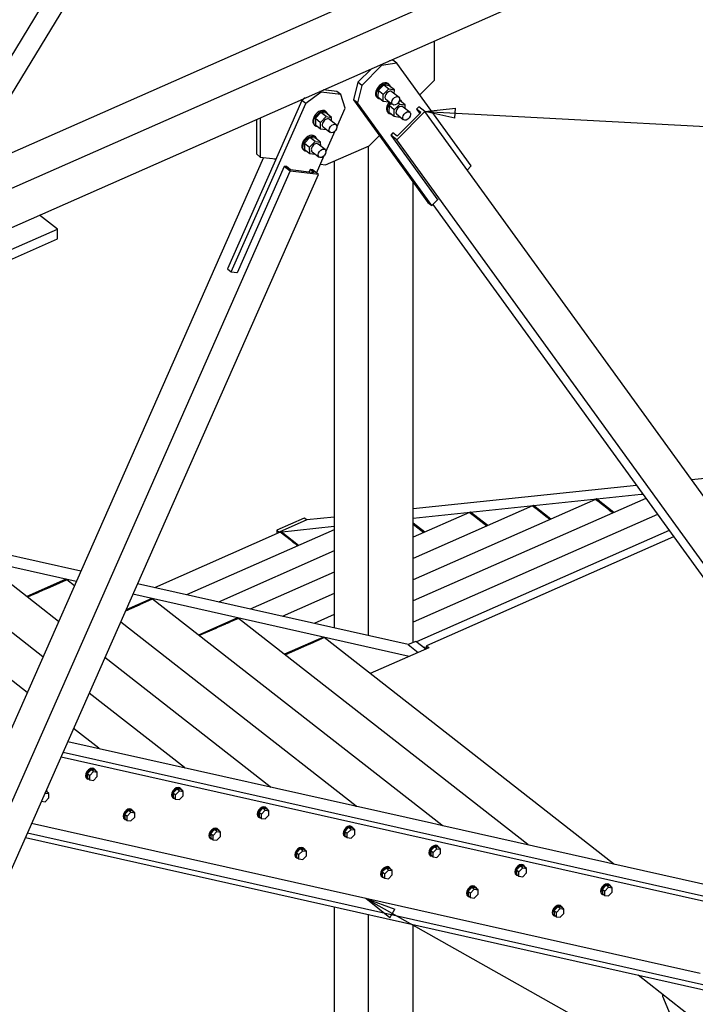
# Paper-space layout 'A0 Advance Steel' of a CAD drawing. Header units: millimetres. Extents: x 292 to 712, y 182 to 776.
# Tile 16 of 61: x 450 to 472, y 341 to 373. Entities that reach past the tile are written whole.
import ezdxf

# ---------------------------------------------------------------- set-up
doc = ezdxf.new("R2010")
doc.units = ezdxf.units.MM
doc.layers.get('0').update_dxf_attribs({"linetype": 'CONTINUOUS'})
for name, color, linetype in [('AS_Belki', 145, 'CONTINUOUS'), ('AS_Blachy', 30, 'CONTINUOUS'), ('AS_Kraty', 9, 'CONTINUOUS'), ('AS_Schody', 253, 'CONTINUOUS'), ('AS_Sruby', 9, 'CONTINUOUS')]:
    doc.layers.add(name, color=color, linetype=linetype)

psp = doc.layouts.new('A0 Advance Steel')

# ---------------------------------------------------------------- hatches: boundary and pattern name
at = {"layer": 'AS_Kraty', "extrusion": (-7.6233e-17, 0.809331, 0.587353)}
h = psp.add_hatch(dxfattribs=at)
h.set_pattern_fill('GRATE', color=9, scale=0.266667, angle=-142.9443, style=0)
h.set_pattern_definition([(217.0557, (-473.52048, -32669.24063), (0.1275485, -0.1689205), []), (307.0557, (-473.5205, -32669.2406), (0.675682, 0.510194), [])])
h.paths.add_polyline_path([(-463.077, -32671.718), (-463.117, -32671.664), (-461.22, -32670.149), (-469.231, -32659.49), (-469.279, -32659.443), (-472.07, -32658.376), (-472.77, -32658.821), (-473.05, -32658.447), (-477.922, -32662.126), (-471.225, -32677.87)], flags=0)
h.paths.add_polyline_path([(-472.706, -32678.989), (-479.403, -32663.244), (-487.406, -32669.288), (-477.433, -32682.558), (-477.422, -32682.55)], flags=0)
h = psp.add_hatch(dxfattribs=at)
h.set_pattern_fill('GRATE', color=9, scale=0.266667, angle=-143.074, style=0)
h.set_pattern_definition([(216.926, (-467.51924, -32681.52855), (0.127166, -0.169209), []), (306.926, (-467.5192, -32681.52855), (0.676835, 0.50866), [])])
h.paths.add_polyline_path([(-462.616, -32680.012), (-462.616, -32679.011), (-462.713, -32679), (-471.061, -32685.275), (-470.712, -32686.096)], flags=0)
h.paths.add_polyline_path([(-472.195, -32687.211), (-472.544, -32686.389), (-473.362, -32687.004), (-472.841, -32687.696)], flags=0)
h = psp.add_hatch(dxfattribs=at)
h.set_pattern_fill('GRATE', color=9, scale=0.266667, angle=-143.074, style=0)
h.set_pattern_definition([(216.926, (-469.60195, -32678.75726), (0.127166, -0.169209), []), (306.926, (-469.60195, -32678.7573), (0.676835, 0.50866), [])])
h.paths.add_polyline_path([(-462.766, -32675.788), (-462.926, -32675.575), (-462.997, -32675.545), (-463.052, -32675.586), (-471.204, -32681.796), (-471.178, -32681.859), (-471.097, -32682.049)], flags=0)
h.paths.add_polyline_path([(-472.58, -32683.163), (-472.687, -32682.911), (-475.084, -32684.712), (-474.924, -32684.925)], flags=0)
h = psp.add_hatch(dxfattribs=at)
h.set_pattern_fill('GRATE', color=9, scale=0.266667, angle=-143.074, style=0)
h.set_pattern_definition([(216.926, (-461.2711, -32689.84244), (0.127166, -0.169209), []), (306.926, (-461.2711, -32689.8424), (0.676835, 0.50866), [])])
h.paths.add_polyline_path([(-458.359, -32689.822), (-459.315, -32689.457), (-460.002, -32689.973), (-460.002, -32691.057)], flags=0)
h.paths.add_polyline_path([(-462.616, -32693.022), (-462.616, -32691.937), (-467.114, -32695.317), (-466.593, -32696.01)], flags=0)
h = psp.add_hatch(dxfattribs=at)
h.set_pattern_fill('GRATE', color=9, scale=0.266667, angle=-143.074, style=0)
h.set_pattern_definition([(216.926, (-463.3538, -32687.07114), (0.127166, -0.169209), []), (306.926, (-463.3538, -32687.0711), (0.676835, 0.50866), [])])
h.paths.add_polyline_path([(-459.413, -32686.278), (-460.001, -32686.053), (-460.002, -32686.054), (-460.002, -32686.721)], flags=0)
h.paths.add_polyline_path([(-462.616, -32688.685), (-462.616, -32687.601), (-469.196, -32692.546), (-468.676, -32693.239)], flags=0)
h = psp.add_hatch(dxfattribs=at)
h.set_pattern_fill('GRATE', color=9, scale=0.266667, angle=-143.074, style=0)
h.set_pattern_definition([(216.926, (-465.43652, -32684.29985), (0.127166, -0.169209), []), (306.926, (-465.4365, -32684.29985), (0.676835, 0.50866), [])])
h.paths.add_polyline_path([(-462.616, -32684.348), (-462.616, -32683.264), (-470.676, -32689.322), (-470.327, -32690.143)], flags=0)
h = psp.add_hatch(dxfattribs=at)
h.set_pattern_fill('GRATE', color=9, scale=0.266667, angle=-143.074, style=0)
h.set_pattern_definition([(216.926, (-459.18838, -32692.61373), (0.127166, -0.169209), []), (306.926, (-459.1884, -32692.6137), (0.676835, 0.50866), [])])
h.paths.add_polyline_path([(-457.305, -32693.366), (-458.261, -32693.001), (-460.002, -32694.31), (-460.002, -32695.394)], flags=0)
h.paths.add_polyline_path([(-462.616, -32697.358), (-462.616, -32696.274), (-465.031, -32698.089), (-464.51, -32698.782)], flags=0)
h = psp.add_hatch(dxfattribs=at)
h.set_pattern_fill('GRATE', color=9, scale=0.266667, angle=126.926, style=0)
h.set_pattern_definition([(126.926, (-445.99882, -32648.75974), (-0.169209, -0.127166), []), (216.926, (-445.9988, -32648.75974), (0.50866, -0.676835), [])])
h.paths.add_polyline_path([(-442.602, -32656.164), (-441.376, -32655.243), (-449.346, -32644.638), (-449.839, -32646.536)], flags=0)
h.paths.add_polyline_path([(-451.369, -32644.499), (-451.219, -32643.921), (-451.308, -32643.803), (-452.127, -32643.491)], flags=0)
h = psp.add_hatch(dxfattribs=at)
h.set_pattern_fill('GRATE', color=9, scale=0.266667, angle=-143.074, style=0)
h.set_pattern_definition([(216.926, (-457.10566, -32695.38502), (0.127166, -0.169209), []), (306.926, (-457.1057, -32695.385), (0.676835, 0.50866), [])])
h.paths.add_polyline_path([(-462.616, -32701.278), (-462.616, -32700.61), (-462.948, -32700.86), (-462.628, -32701.286)], flags=0)
h.paths.add_polyline_path([(-456.251, -32696.911), (-457.207, -32696.545), (-460.002, -32698.646), (-460.002, -32699.73)], flags=0)
h = psp.add_hatch(dxfattribs=at)
h.set_pattern_fill('GRATE', color=9, scale=0.266667, angle=-143.074, style=0)
h.set_pattern_definition([(216.926, (-452.94023, -32700.92761), (0.127166, -0.169209), []), (306.926, (-452.9402, -32700.9276), (0.676835, 0.50866), [])])
h.paths.add_polyline_path([(-454.143, -32704), (-455.099, -32703.634), (-458.783, -32706.403), (-458.262, -32707.095)], flags=0)
h = psp.add_hatch(dxfattribs=at)
h.set_pattern_fill('GRATE', color=9, scale=0.266667, angle=-143.074, style=0)
h.set_pattern_definition([(216.926, (-455.02294, -32698.15632), (0.127166, -0.169209), []), (306.926, (-455.02294, -32698.1563), (0.67684, 0.50866), [])])
h.paths.add_polyline_path([(-455.197, -32700.455), (-456.153, -32700.09), (-460.002, -32702.983), (-460.002, -32704.067)], flags=0)
h = psp.add_hatch(dxfattribs=at)
h.set_pattern_fill('GRATE', color=9, scale=0.266667, angle=126.926, style=0)
h.set_pattern_definition([(126.926, (-448.83494, -32650.89118), (-0.169209, -0.127166), []), (216.926, (-448.8349, -32650.8912), (0.50866, -0.676835), [])])
h.paths.add_polyline_path([(-445.438, -32658.296), (-444.213, -32657.375), (-449.865, -32649.853), (-450.357, -32651.75)], flags=0)
h.paths.add_polyline_path([(-451.888, -32649.714), (-451.396, -32647.816), (-452.272, -32646.65), (-454.963, -32645.622)], flags=0)
h = psp.add_hatch(dxfattribs=at)
h.set_pattern_fill('GRATE', color=9, scale=0.266667, angle=126.926, style=0)
h.set_pattern_definition([(126.926, (-451.67106, -32653.02261), (-0.169209, -0.127166), []), (216.926, (-451.6711, -32653.0226), (0.50866, -0.676835), [])])
h.paths.add_polyline_path([(-448.274, -32660.427), (-447.049, -32659.506), (-450.384, -32655.068), (-450.876, -32656.965)], flags=0)
h.paths.add_polyline_path([(-452.407, -32654.929), (-451.915, -32653.031), (-455.108, -32648.782), (-457.799, -32647.753)], flags=0)
h = psp.add_hatch(dxfattribs=at)
h.set_pattern_fill('GRATE', color=9, scale=0.266667, angle=126.926, style=0)
h.set_pattern_definition([(126.926, (-454.50718, -32655.15405), (-0.169209, -0.127166), []), (216.926, (-454.5072, -32655.15405), (0.50866, -0.676835), [])])
h.paths.add_polyline_path([(-451.111, -32662.559), (-449.885, -32661.638), (-450.903, -32660.283), (-451.395, -32662.18)], flags=0)
h.paths.add_polyline_path([(-452.926, -32660.143), (-452.434, -32658.246), (-457.945, -32650.913), (-460.635, -32649.885)], flags=0)
h = psp.add_hatch(dxfattribs=at)
h.set_pattern_fill('GRATE', color=9, scale=0.266667, angle=126.926, style=0)
h.set_pattern_definition([(126.926, (-457.3433, -32657.28548), (-0.169209, -0.127166), []), (216.926, (-457.3433, -32657.2855), (0.50866, -0.676835), [])])
h.paths.add_polyline_path([(-453.947, -32664.69), (-453.147, -32664.089), (-453.102, -32664.038), (-452.952, -32663.461), (-460.781, -32653.045), (-463.472, -32652.016)], flags=0)
h = psp.add_hatch(dxfattribs=at)
h.set_pattern_fill('GRATE', color=9, scale=0.266667, angle=126.926, style=0)
h.set_pattern_definition([(126.926, (-460.17942, -32659.41691), (-0.169209, -0.127166), []), (216.926, (-460.1794, -32659.4169), (0.50866, -0.676835), [])])
h.paths.add_polyline_path([(-456.783, -32666.822), (-455.557, -32665.9), (-463.617, -32655.176), (-466.308, -32654.148)], flags=0)
h = psp.add_hatch(dxfattribs=at)
h.set_pattern_fill('GRATE', color=9, scale=0.266667, angle=126.926, style=0)
h.set_pattern_definition([(126.926, (-463.01554, -32661.54835), (-0.169209, -0.127166), []), (216.926, (-463.0155, -32661.54835), (0.50866, -0.676835), [])])
h.paths.add_polyline_path([(-459.619, -32668.953), (-458.393, -32668.032), (-466.453, -32657.307), (-469.144, -32656.279)], flags=0)

# ---------------------------------------------------------------- linework, layer by layer
at = {"color": 0, "linetype": 'ByBlock', "lineweight": -2}
for p, q in [((463.001, 370.113), (464.009, 370.226)), ((463.991, 369.893), (463.001, 370.113)), ((463.991, 369.893), (464.009, 370.226)), ((461.84, 343.465), (461.051, 344.102)), ((461.051, 344.102), (462.003, 343.756)), ((461.84, 343.465), (462.003, 343.756))]:
    psp.add_line(p, q, dxfattribs=at)
at = {"color": 7}
for points in [[(463.001, 370.113), (520.758, 367.028), (537.648, 367.028)], [(461.051, 344.102), (520.758, 310.427), (530.078, 310.427)]]:
    psp.add_lwpolyline(points, dxfattribs=at)
at = {"layer": 'AS_Belki', "linetype": 'Continuous', "ltscale": 0.15}
for p, q in [((449.335, 370.681), (458.592, 385.894)), ((457.596, 385.538), (447.275, 368.576)), ((485.902, 384.892), (438.346, 363.9)), ((438.346, 362.724), (486.863, 384.14)), ((438.346, 361.429), (486.863, 382.845)), ((463.001, 370.113), (462.069, 369.177)), ((462.862, 370.088), (462.08, 369.302)), ((462.801, 370.269), (462.726, 370.194)), ((462.726, 370.194), (462.828, 370.054)), ((462.862, 370.088), (462.726, 370.194)), ((463.001, 370.113), (462.801, 370.269)), ((488.12, 335.424), (463.001, 370.113)), ((461.944, 369.409), (461.869, 369.334)), ((462.08, 369.302), (461.944, 369.409)), ((461.869, 369.334), (463.422, 367.189)), ((462.069, 369.177), (461.869, 369.334)), ((487.188, 334.488), (462.069, 369.177)), ((461.124, 368.972), (461.124, 352.794)), ((457.672, 368.6), (438.346, 324.85)), ((458.067, 368.525), (458.026, 368.557)), ((460.002, 368.477), (460.002, 353.046)), ((438.346, 322.411), (458.549, 368.148)), ((458.349, 368.304), (456.796, 364.789)), ((458.549, 368.148), (458.349, 368.304)), ((458.424, 368.295), (458.349, 368.304)), ((458.56, 368.189), (458.424, 368.295)), ((459.481, 368.035), (458.549, 368.148)), ((459.343, 368.094), (458.56, 368.189)), ((459.206, 368.2), (459.169, 368.115)), ((459.343, 368.094), (459.206, 368.2)), ((459.281, 368.191), (459.206, 368.2)), ((459.481, 368.035), (459.281, 368.191)), ((438.346, 320.189), (459.481, 368.035)), ((462.616, 352.569), (462.616, 367.776)), ((463.422, 367.189), (463.414, 367.196)), ((463.265, 367.046), (484.99, 337.043)), ((456.796, 364.789), (456.788, 364.795)), ((460.002, 343.832), (460.002, 337.27)), ((461.124, 343.58), (461.124, 333.861)), ((462.616, 337.433), (462.616, 343.245)), ((470.045, 341.578), (472.351, 339.776))]:
    psp.add_line(p, q, dxfattribs=at)
at = {"layer": 'AS_Blachy', "linetype": 'Continuous', "ltscale": 0.15}
for p, q in [((463.317, 371.154), (463.317, 372.452)), ((461.531, 371.664), (461.566, 371.636)), ((462.073, 371.713), (461.566, 371.636)), ((461.945, 371.814), (461.832, 371.796)), ((462.073, 371.713), (461.945, 371.814)), ((464.532, 368.318), (462.073, 371.713)), ((461.235, 371.533), (460.786, 371.082)), ((461.566, 371.636), (460.914, 370.982)), ((460.786, 371.082), (460.641, 370.504)), ((460.914, 370.982), (460.786, 371.082)), ((462.831, 370.666), (463.317, 371.154)), ((459.568, 370.754), (459.061, 370.384)), ((459.568, 370.754), (459.533, 370.782)), ((460.22, 370.675), (459.568, 370.754)), ((460.092, 370.776), (459.642, 370.83)), ((460.22, 370.675), (460.092, 370.776)), ((460.914, 370.982), (460.79, 370.489)), ((458.933, 370.484), (456.474, 364.918)), ((456.602, 364.818), (459.061, 370.384)), ((459.003, 370.535), (458.933, 370.484)), ((459.061, 370.384), (458.933, 370.484)), ((459.046, 370.567), (459.003, 370.535)), ((460.365, 370.226), (460.22, 370.675)), ((460.641, 370.504), (463.099, 367.109)), ((460.769, 370.404), (460.641, 370.504)), ((460.79, 370.489), (460.769, 370.404)), ((463.228, 367.009), (460.769, 370.404)), ((460.091, 369.605), (460.365, 370.226)), ((457.433, 369.855), (457.433, 368.713)), ((457.561, 369.911), (457.561, 368.613)), ((459.728, 368.784), (460.038, 369.484)), ((461.158, 368.987), (461.495, 369.325)), ((459.719, 368.352), (461.158, 368.987)), ((457.433, 368.713), (457.561, 368.613)), ((457.561, 368.613), (457.656, 368.601)), ((457.656, 368.601), (458.078, 368.55)), ((459.419, 368.084), (459.675, 368.664)), ((459.547, 368.373), (459.719, 368.352)), ((464.398, 368.183), (464.532, 368.318)), ((463.099, 367.109), (463.228, 367.009)), ((463.228, 367.009), (463.416, 367.198)), ((450.856, 366.23), (450.266, 366.691)), ((444.888, 363.595), (450.856, 366.23)), ((450.856, 365.906), (450.856, 366.23)), ((444.888, 363.272), (450.856, 365.906)), ((456.474, 364.918), (456.602, 364.818)), ((456.602, 364.818), (456.799, 364.794)), ((466.585, 357.095), (466.553, 357.081)), ((466.833, 356.861), (466.553, 357.081)), ((467.159, 356.646), (466.585, 357.095)), ((468.668, 357.312), (468.636, 357.298)), ((468.692, 357.254), (468.636, 357.298)), ((469.242, 356.864), (468.668, 357.312)), ((468.776, 357.189), (468.692, 357.254)), ((468.916, 357.079), (468.776, 357.189)), ((464.502, 356.877), (464.47, 356.863)), ((464.524, 356.821), (464.47, 356.863)), ((465.076, 356.429), (464.502, 356.877)), ((464.751, 356.644), (464.524, 356.821)), ((466.873, 356.83), (466.833, 356.861)), ((467.074, 356.674), (466.994, 356.736)), ((469.156, 356.891), (469.076, 356.954)), ((469.21, 356.85), (469.196, 356.86)), ((459.014, 356.68), (458.108, 356.28)), ((459.094, 356.618), (459.014, 356.68)), ((462.993, 356.211), (462.616, 356.506)), ((462.668, 356.426), (462.616, 356.467)), ((462.872, 356.267), (462.668, 356.426)), ((465.044, 356.415), (464.751, 356.644)), ((467.127, 356.632), (467.114, 356.642)), ((458.108, 356.28), (458.188, 356.218)), ((458.108, 356.28), (458.108, 356.16)), ((458.254, 356.224), (458.222, 356.21)), ((458.362, 356.101), (458.222, 356.21)), ((458.828, 355.776), (458.254, 356.224)), ((458.446, 356.035), (458.362, 356.101)), ((458.796, 355.762), (458.446, 356.035)), ((462.961, 356.197), (462.872, 356.267)), ((451.14, 354.655), (449.848, 354.085)), ((450.804, 354.478), (450.601, 354.388)), ((451.164, 354.637), (450.804, 354.478)), ((451.164, 354.637), (451.14, 354.655)), ((450.085, 354.16), (449.872, 354.066)), ((450.444, 354.319), (450.085, 354.16)), ((450.601, 354.388), (450.524, 354.354)), ((453.976, 354.019), (453.124, 353.643)), ((453.56, 353.806), (453.307, 353.694)), ((453.64, 353.841), (453.56, 353.806)), ((454, 354), (453.893, 353.953)), ((454, 354), (453.976, 354.019)), ((453.185, 353.64), (453.108, 353.606)), ((453.201, 353.647), (453.185, 353.64)), ((456.812, 353.382), (455.52, 352.812)), ((456.481, 353.207), (456.147, 353.059)), ((456.523, 353.226), (456.481, 353.207)), ((456.836, 353.364), (456.523, 353.226)), ((456.836, 353.364), (456.812, 353.382)), ((456.087, 353.033), (455.544, 352.793)), ((456.147, 353.059), (456.087, 353.033)), ((459.648, 352.746), (458.356, 352.176)), ((459.113, 352.48), (458.593, 352.251)), ((459.313, 352.568), (459.113, 352.48)), ((459.672, 352.727), (459.313, 352.568)), ((459.672, 352.727), (459.648, 352.746)), ((458.593, 352.251), (458.38, 352.157)), ((452.22, 349.071), (452.2, 349.062)), ((452.244, 349.052), (452.22, 349.071)), ((455.056, 348.435), (455.036, 348.426)), ((455.08, 348.416), (455.056, 348.435)), ((457.892, 347.798), (457.872, 347.789)), ((457.916, 347.779), (457.892, 347.798)), ((460.728, 347.162), (460.708, 347.153)), ((460.752, 347.143), (460.728, 347.162)), ((463.564, 346.525), (463.544, 346.516)), ((463.589, 346.506), (463.564, 346.525)), ((466.401, 345.889), (466.38, 345.88)), ((466.425, 345.87), (466.401, 345.889)), ((469.237, 345.252), (469.217, 345.243)), ((469.261, 345.233), (469.237, 345.252)), ((470.85, 340.949), (470.85, 340.877)), ((470.85, 340.877), (471.216, 340.008))]:
    psp.add_line(p, q, dxfattribs=at)
at = {"layer": 'AS_Kraty', "linetype": 'Continuous', "ltscale": 0.15}
for p, q in [((470.3, 357.331), (462.616, 353.939)), ((468.636, 357.298), (462.616, 354.641)), ((466.553, 357.081), (462.616, 355.343)), ((466.593, 357.049), (466.553, 357.081)), ((466.793, 356.893), (466.593, 357.049)), ((468.716, 357.235), (468.676, 357.267)), ((468.876, 357.11), (468.716, 357.235)), ((468.916, 357.079), (468.876, 357.11)), ((469.076, 356.954), (468.916, 357.079)), ((464.47, 356.863), (462.616, 356.045)), ((470.685, 356.799), (462.616, 353.237)), ((464.51, 356.832), (464.47, 356.863)), ((464.55, 356.8), (464.51, 356.832)), ((464.711, 356.675), (464.55, 356.8)), ((466.833, 356.861), (466.793, 356.893)), ((466.994, 356.736), (466.873, 356.83)), ((467.074, 356.674), (467.034, 356.705)), ((469.156, 356.891), (469.116, 356.922)), ((469.196, 356.86), (469.156, 356.891)), ((469.21, 356.85), (469.196, 356.86)), ((449.86, 350.916), (442.656, 356.546)), ((462.628, 356.458), (462.616, 356.467)), ((462.668, 356.426), (462.628, 356.458)), ((462.868, 356.27), (462.668, 356.426)), ((464.751, 356.644), (464.711, 356.675)), ((464.991, 356.456), (464.951, 356.487)), ((465.044, 356.415), (465.031, 356.425)), ((467.114, 356.642), (467.074, 356.674)), ((467.127, 356.632), (467.114, 356.642)), ((458.222, 356.21), (454.069, 354.377)), ((460.002, 356.294), (455.123, 354.141)), ((458.262, 356.179), (458.222, 356.21)), ((458.422, 356.054), (458.262, 356.179)), ((458.462, 356.023), (458.422, 356.054)), ((471.07, 356.267), (462.726, 352.584)), ((462.908, 356.239), (462.868, 356.27)), ((462.948, 356.207), (462.908, 356.239)), ((462.961, 356.197), (462.948, 356.207)), ((471.218, 356.063), (463.052, 352.458)), ((450.379, 352.09), (445.492, 355.91)), ((458.663, 355.866), (458.623, 355.897)), ((458.703, 355.835), (458.663, 355.866)), ((458.796, 355.762), (458.783, 355.772)), ((460.002, 355.593), (456.177, 353.904)), ((450.898, 353.265), (448.328, 355.273)), ((460.002, 354.891), (457.231, 353.668)), ((450.951, 354.543), (450.631, 354.401)), ((451.004, 354.566), (450.951, 354.543)), ((451.164, 354.637), (451.004, 354.566)), ((451.416, 354.439), (451.164, 354.637)), ((449.938, 354.096), (449.885, 354.072)), ((450.205, 354.213), (449.938, 354.096)), ((450.258, 354.237), (450.205, 354.213)), ((450.524, 354.354), (450.311, 354.26)), ((450.631, 354.401), (450.578, 354.378)), ((460.002, 354.189), (458.285, 353.431)), ((449.885, 354.072), (449.872, 354.066)), ((453.574, 353.812), (453.52, 353.788)), ((453.893, 353.953), (453.574, 353.812)), ((453.947, 353.977), (453.893, 353.953)), ((463.564, 346.525), (454, 354)), ((453.147, 353.624), (453.108, 353.606)), ((453.201, 353.647), (453.147, 353.624)), ((453.307, 353.694), (453.201, 353.647)), ((460.002, 353.487), (459.339, 353.195)), ((460.728, 347.162), (452.947, 353.243)), ((456.41, 353.175), (456.197, 353.081)), ((456.516, 353.222), (456.463, 353.199)), ((456.57, 353.246), (456.516, 353.222)), ((456.73, 353.317), (456.57, 353.246)), ((456.836, 353.364), (456.783, 353.34)), ((466.401, 345.889), (456.836, 353.364)), ((455.557, 352.799), (455.544, 352.793)), ((455.717, 352.87), (455.557, 352.799)), ((455.824, 352.917), (455.77, 352.893)), ((456.09, 353.034), (455.824, 352.917)), ((456.143, 353.058), (456.09, 353.034)), ((456.197, 353.081), (456.143, 353.058)), ((459.086, 352.468), (458.873, 352.374)), ((459.139, 352.492), (459.086, 352.468)), ((459.193, 352.515), (459.139, 352.492)), ((459.459, 352.633), (459.193, 352.515)), ((459.512, 352.656), (459.459, 352.633)), ((459.672, 352.727), (459.566, 352.68)), ((469.237, 345.252), (459.672, 352.727)), ((463.052, 352.458), (463.077, 352.439)), ((463.052, 352.458), (463.052, 352.36)), ((458.446, 352.186), (458.393, 352.162)), ((458.5, 352.21), (458.446, 352.186)), ((458.713, 352.304), (458.5, 352.21)), ((458.766, 352.327), (458.713, 352.304)), ((458.82, 352.351), (458.766, 352.327)), ((463.133, 352.395), (461.192, 351.539)), ((463.077, 352.439), (463.117, 352.408)), ((463.117, 352.408), (463.133, 352.395)), ((457.892, 347.798), (452.428, 352.068)), ((455.056, 348.435), (451.91, 350.894)), ((452.22, 349.071), (451.391, 349.719)), ((460.708, 347.153), (460.728, 347.162))]:
    psp.add_line(p, q, dxfattribs=at)
at = {"layer": 'AS_Schody', "linetype": 'Continuous', "ltscale": 0.15}
for p, q in [((476.624, 358.449), (471.811, 357.946)), ((451.631, 354.925), (438.346, 357.906)), ((469.992, 357.756), (462.616, 356.985)), ((451.478, 354.579), (438.346, 357.527)), ((462.616, 356.68), (470.15, 357.467)), ((470.15, 357.467), (470.198, 357.472)), ((460.002, 356.712), (459.094, 356.618)), ((459.094, 356.618), (458.188, 356.218)), ((458.188, 356.218), (460.002, 356.407)), ((458.188, 356.195), (458.188, 356.218)), ((462.452, 352.496), (453.504, 354.504)), ((462.484, 352.109), (453.352, 354.159)), ((462.699, 352.605), (462.452, 352.496)), ((462.452, 352.496), (462.78, 352.24)), ((463.027, 352.349), (462.699, 352.605)), ((463.052, 352.416), (462.954, 352.405)), ((463.215, 346.59), (451.2, 349.287)), ((451.047, 348.942), (473.426, 343.919)), ((450.98, 348.789), (473.385, 343.76)), ((449.869, 346.274), (472.702, 341.15)), ((472.097, 341.622), (450.004, 346.581)), ((463.589, 346.506), (463.215, 346.59)), ((472.745, 344.451), (463.589, 346.506)), ((449.801, 346.122), (472.66, 340.991))]:
    psp.add_line(p, q, dxfattribs=at)
at = {"layer": 'AS_Sruby', "linetype": 'Continuous', "ltscale": 0.15}
for p, q in [((461.813, 371.016), (461.781, 371.041)), ((461.454, 370.813), (461.45, 370.599)), ((461.638, 370.998), (461.454, 370.813)), ((461.626, 370.679), (461.454, 370.813)), ((461.622, 370.464), (461.626, 370.679)), ((461.626, 370.679), (461.81, 370.864)), ((461.638, 370.998), (461.81, 370.864)), ((461.819, 370.968), (461.638, 370.998)), ((461.81, 370.864), (461.991, 370.834)), ((461.991, 370.834), (461.819, 370.968)), ((462.147, 370.583), (461.918, 370.761)), ((461.989, 370.706), (461.991, 370.834)), ((461.423, 370.576), (461.455, 370.551)), ((461.45, 370.599), (461.622, 370.464)), ((461.622, 370.464), (461.803, 370.434)), ((461.695, 370.537), (461.923, 370.358)), ((461.803, 370.434), (461.813, 370.444)), ((461.888, 370.386), (461.816, 370.313)), ((461.988, 370.178), (462.172, 370.363)), ((462.115, 370.408), (462.172, 370.363)), ((462.181, 370.468), (462.151, 370.473)), ((462.175, 370.516), (462.161, 370.527)), ((462.172, 370.363), (462.353, 370.333)), ((462.353, 370.333), (462.181, 370.468)), ((459.56, 370.081), (459.38, 369.892)), ((459.733, 369.947), (459.56, 370.081)), ((459.745, 370.059), (459.56, 370.081)), ((459.747, 370.098), (459.715, 370.123)), ((459.917, 369.924), (459.745, 370.059)), ((461.786, 370.076), (461.818, 370.051)), ((461.816, 370.313), (461.812, 370.098)), ((461.812, 370.098), (461.985, 369.964)), ((461.988, 370.178), (461.816, 370.313)), ((461.985, 369.964), (461.988, 370.178)), ((462.057, 370.036), (462.285, 369.858)), ((462.509, 370.082), (462.281, 370.261)), ((462.351, 370.206), (462.353, 370.333)), ((459.38, 369.892), (459.383, 369.68)), ((459.38, 369.892), (459.552, 369.757)), ((459.552, 369.757), (459.733, 369.947)), ((459.555, 369.545), (459.552, 369.757)), ((459.733, 369.947), (459.917, 369.924)), ((460.065, 369.681), (459.836, 369.86)), ((459.919, 369.795), (459.917, 369.924)), ((461.985, 369.964), (462.165, 369.934)), ((462.165, 369.934), (462.175, 369.944)), ((459.348, 369.666), (459.38, 369.641)), ((459.383, 369.68), (459.555, 369.545)), ((459.555, 369.545), (459.74, 369.523)), ((459.636, 369.61), (459.864, 369.432)), ((459.74, 369.523), (459.743, 369.527)), ((459.198, 369.261), (459.017, 369.072)), ((459.017, 369.072), (459.021, 368.86)), ((459.017, 369.072), (459.189, 368.937)), ((459.189, 368.937), (459.37, 369.126)), ((459.37, 369.126), (459.198, 369.261)), ((459.382, 369.239), (459.198, 369.261)), ((459.385, 369.278), (459.353, 369.303)), ((459.37, 369.126), (459.554, 369.104)), ((459.554, 369.104), (459.382, 369.239)), ((459.557, 368.975), (459.554, 369.104)), ((458.986, 368.846), (459.018, 368.821)), ((459.021, 368.86), (459.193, 368.725)), ((459.193, 368.725), (459.189, 368.937)), ((459.274, 368.79), (459.502, 368.611)), ((459.702, 368.861), (459.474, 369.039)), ((459.193, 368.725), (459.377, 368.703)), ((459.377, 368.703), (459.381, 368.706)), ((451.971, 348.36), (451.848, 348.234)), ((451.848, 348.234), (451.928, 348.171)), ((451.848, 348.234), (451.848, 348.089)), ((451.928, 348.171), (452.051, 348.298)), ((452.051, 348.298), (451.971, 348.36)), ((452.095, 348.343), (451.971, 348.36)), ((452.051, 348.298), (452.175, 348.28)), ((452.084, 348.38), (452.06, 348.399)), ((452.175, 348.28), (452.095, 348.343)), ((452.175, 348.136), (452.175, 348.28)), ((451.834, 348.07), (451.858, 348.052)), ((451.848, 348.089), (451.928, 348.027)), ((451.928, 348.027), (451.928, 348.171)), ((451.928, 348.027), (452.051, 348.009)), ((452.051, 348.009), (452.175, 348.136)), ((450.45, 347.589), (450.452, 347.592)), ((450.452, 347.592), (450.451, 347.593)), ((450.452, 347.592), (450.576, 347.574)), ((450.496, 347.637), (450.472, 347.64)), ((450.576, 347.574), (450.496, 347.637)), ((450.576, 347.43), (450.576, 347.574)), ((454.807, 347.724), (454.684, 347.597)), ((454.684, 347.597), (454.764, 347.535)), ((454.684, 347.597), (454.684, 347.453)), ((454.764, 347.535), (454.887, 347.661)), ((454.887, 347.661), (454.807, 347.724)), ((454.931, 347.706), (454.807, 347.724)), ((454.887, 347.661), (455.011, 347.644)), ((454.92, 347.744), (454.896, 347.763)), ((455.011, 347.644), (454.931, 347.706)), ((455.011, 347.499), (455.011, 347.644)), ((450.331, 347.321), (450.452, 347.303)), ((450.452, 347.303), (450.576, 347.43)), ((454.67, 347.434), (454.694, 347.415)), ((454.684, 347.453), (454.764, 347.39)), ((454.764, 347.39), (454.764, 347.535)), ((454.764, 347.39), (454.887, 347.373)), ((454.887, 347.373), (455.011, 347.499)), ((453.208, 347.018), (453.085, 346.891)), ((453.165, 346.829), (453.288, 346.955)), ((453.288, 346.955), (453.208, 347.018)), ((453.332, 347), (453.208, 347.018)), ((453.288, 346.955), (453.412, 346.938)), ((453.321, 347.038), (453.297, 347.057)), ((453.412, 346.938), (453.332, 347)), ((453.412, 346.793), (453.412, 346.938)), ((457.643, 347.087), (457.52, 346.961)), ((457.52, 346.961), (457.6, 346.898)), ((457.52, 346.961), (457.52, 346.816)), ((457.6, 346.898), (457.723, 347.025)), ((457.723, 347.025), (457.643, 347.087)), ((457.767, 347.07), (457.643, 347.087)), ((457.723, 347.025), (457.847, 347.007)), ((457.756, 347.107), (457.732, 347.126)), ((457.847, 347.007), (457.767, 347.07)), ((457.847, 346.863), (457.847, 347.007)), ((453.071, 346.728), (453.095, 346.709)), ((453.085, 346.891), (453.165, 346.829)), ((453.085, 346.891), (453.085, 346.747)), ((453.085, 346.747), (453.165, 346.684)), ((453.165, 346.684), (453.165, 346.829)), ((453.165, 346.684), (453.288, 346.667)), ((453.288, 346.667), (453.412, 346.793)), ((457.506, 346.797), (457.53, 346.779)), ((457.52, 346.816), (457.6, 346.754)), ((457.6, 346.754), (457.6, 346.898)), ((457.6, 346.754), (457.723, 346.736)), ((457.723, 346.736), (457.847, 346.863)), ((456.045, 346.382), (455.921, 346.255)), ((456.001, 346.192), (456.125, 346.319)), ((456.125, 346.319), (456.045, 346.382)), ((456.168, 346.364), (456.045, 346.382)), ((456.125, 346.319), (456.248, 346.301)), ((456.158, 346.402), (456.134, 346.42)), ((456.248, 346.301), (456.168, 346.364)), ((456.248, 346.157), (456.248, 346.301)), ((460.479, 346.451), (460.356, 346.324)), ((460.356, 346.324), (460.436, 346.261)), ((460.356, 346.324), (460.356, 346.18)), ((460.436, 346.261), (460.56, 346.388)), ((460.56, 346.388), (460.479, 346.451)), ((460.603, 346.433), (460.479, 346.451)), ((460.56, 346.388), (460.683, 346.37)), ((460.593, 346.471), (460.568, 346.49)), ((460.683, 346.37), (460.603, 346.433)), ((460.683, 346.226), (460.683, 346.37)), ((455.907, 346.092), (455.931, 346.073)), ((455.921, 346.255), (456.001, 346.192)), ((455.921, 346.255), (455.921, 346.111)), ((455.921, 346.111), (456.001, 346.048)), ((456.001, 346.048), (456.001, 346.192)), ((456.001, 346.048), (456.125, 346.03)), ((456.125, 346.03), (456.248, 346.157)), ((460.342, 346.161), (460.366, 346.142)), ((460.356, 346.18), (460.436, 346.117)), ((460.436, 346.117), (460.436, 346.261)), ((460.436, 346.117), (460.56, 346.099)), ((460.56, 346.099), (460.683, 346.226)), ((458.881, 345.745), (458.757, 345.618)), ((458.837, 345.556), (458.961, 345.682)), ((458.961, 345.682), (458.881, 345.745)), ((459.004, 345.727), (458.881, 345.745)), ((458.961, 345.682), (459.084, 345.665)), ((458.994, 345.765), (458.97, 345.784)), ((459.084, 345.665), (459.004, 345.727)), ((459.084, 345.52), (459.084, 345.665)), ((463.316, 345.814), (463.192, 345.688)), ((463.192, 345.688), (463.272, 345.625)), ((463.192, 345.688), (463.192, 345.543)), ((463.272, 345.625), (463.396, 345.752)), ((463.272, 345.481), (463.272, 345.625)), ((463.396, 345.752), (463.316, 345.814)), ((463.439, 345.797), (463.316, 345.814)), ((463.396, 345.752), (463.519, 345.734)), ((463.429, 345.834), (463.405, 345.853)), ((463.519, 345.734), (463.439, 345.797)), ((463.519, 345.59), (463.519, 345.734)), ((458.744, 345.455), (458.768, 345.436)), ((458.757, 345.618), (458.837, 345.556)), ((458.757, 345.618), (458.757, 345.474)), ((458.757, 345.474), (458.837, 345.411)), ((458.837, 345.411), (458.837, 345.556)), ((458.837, 345.411), (458.961, 345.394)), ((458.961, 345.394), (459.084, 345.52)), ((463.178, 345.524), (463.203, 345.506)), ((463.192, 345.543), (463.272, 345.481)), ((463.272, 345.481), (463.396, 345.463)), ((463.396, 345.463), (463.519, 345.59)), ((461.717, 345.108), (461.593, 344.982)), ((461.593, 344.982), (461.673, 344.919)), ((461.593, 344.982), (461.593, 344.837)), ((461.673, 344.919), (461.797, 345.046)), ((461.797, 345.046), (461.717, 345.108)), ((461.84, 345.091), (461.717, 345.108)), ((461.797, 345.046), (461.92, 345.028)), ((461.83, 345.128), (461.806, 345.147)), ((461.92, 345.028), (461.84, 345.091)), ((461.92, 344.884), (461.92, 345.028)), ((466.152, 345.178), (466.028, 345.051)), ((466.028, 345.051), (466.108, 344.988)), ((466.028, 345.051), (466.028, 344.907)), ((466.108, 344.988), (466.232, 345.115)), ((466.108, 344.844), (466.108, 344.988)), ((466.232, 345.115), (466.152, 345.178)), ((466.275, 345.16), (466.152, 345.178)), ((466.232, 345.115), (466.355, 345.097)), ((466.265, 345.198), (466.241, 345.216)), ((466.355, 345.097), (466.275, 345.16)), ((466.355, 344.953), (466.355, 345.097)), ((461.58, 344.819), (461.604, 344.8)), ((461.593, 344.837), (461.673, 344.775)), ((461.673, 344.775), (461.673, 344.919)), ((461.673, 344.775), (461.797, 344.757)), ((461.797, 344.757), (461.92, 344.884)), ((466.015, 344.888), (466.039, 344.869)), ((466.028, 344.907), (466.108, 344.844)), ((466.108, 344.844), (466.232, 344.826)), ((466.232, 344.826), (466.355, 344.953)), ((464.553, 344.472), (464.429, 344.345)), ((464.429, 344.345), (464.51, 344.283)), ((464.429, 344.345), (464.429, 344.201)), ((464.51, 344.283), (464.633, 344.409)), ((464.633, 344.409), (464.553, 344.472)), ((464.676, 344.454), (464.553, 344.472)), ((464.633, 344.409), (464.756, 344.392)), ((464.666, 344.492), (464.642, 344.511)), ((464.756, 344.392), (464.676, 344.454)), ((464.756, 344.247), (464.756, 344.392)), ((468.988, 344.541), (468.864, 344.414)), ((468.864, 344.414), (468.944, 344.352)), ((468.864, 344.414), (468.864, 344.27)), ((468.944, 344.352), (469.068, 344.479)), ((468.944, 344.208), (468.944, 344.352)), ((469.068, 344.479), (468.988, 344.541)), ((469.111, 344.523), (468.988, 344.541)), ((469.068, 344.479), (469.191, 344.461)), ((469.101, 344.561), (469.077, 344.58)), ((469.191, 344.461), (469.111, 344.523)), ((469.191, 344.317), (469.191, 344.461)), ((464.416, 344.182), (464.44, 344.163)), ((464.429, 344.201), (464.51, 344.138)), ((464.51, 344.138), (464.51, 344.283)), ((464.51, 344.138), (464.633, 344.121)), ((464.633, 344.121), (464.756, 344.247)), ((468.851, 344.251), (468.875, 344.232)), ((468.864, 344.27), (468.944, 344.208)), ((468.944, 344.208), (469.068, 344.19)), ((469.068, 344.19), (469.191, 344.317)), ((467.389, 343.835), (467.266, 343.709)), ((467.266, 343.709), (467.346, 343.646)), ((467.266, 343.709), (467.266, 343.564)), ((467.346, 343.646), (467.469, 343.773)), ((467.469, 343.773), (467.389, 343.835)), ((467.512, 343.818), (467.389, 343.835)), ((467.469, 343.773), (467.593, 343.755)), ((467.502, 343.855), (467.478, 343.874)), ((467.593, 343.755), (467.512, 343.818)), ((467.593, 343.611), (467.593, 343.755)), ((467.252, 343.545), (467.276, 343.527)), ((467.266, 343.564), (467.346, 343.502)), ((467.346, 343.502), (467.346, 343.646)), ((467.346, 343.502), (467.469, 343.484)), ((467.469, 343.484), (467.593, 343.611))]:
    psp.add_line(p, q, dxfattribs=at)
at = {"layer": 'AS_Sruby', "linetype": 'Continuous', "ltscale": 0.15, "extrusion": (0.600783, -0.469537, 0.646989)}
for centre in [(576.413, -87.934, 103.633), (576.242, -88.318, 104.086), (574.418, -87.243, 102.818), (573.549, -87.385, 102.986)]:
    psp.add_circle(centre, 0.16, dxfattribs=at)
for centre, radius, start, end in [((576.413, -87.579, 103.215), 0.293, 0.6845, 180.6845), ((576.413, -87.746, 103.412), 0.16, 349.4345, 169.4345), ((576.242, -87.963, 103.667), 0.293, 87.283, 180.6845), ((574.418, -86.887, 102.4), 0.293, 358.8271, 178.8271), ((576.242, -88.131, 103.865), 0.16, 349.4345, 169.4345), ((574.418, -87.055, 102.598), 0.16, 358.8271, 178.8271), ((573.549, -87.029, 102.567), 0.293, 358.8271, 178.8271), ((573.549, -87.197, 102.765), 0.16, 358.8271, 178.8271), ((552.682, -91.65, 108.013), 0.2, 5.3808, 185.3808), ((551.141, -91.136, 107.407), 0.2, 331.5518, 4.4847), ((553.927, -93.35, 110.016), 0.2, 5.3808, 185.3808), ((552.386, -92.816, 109.387), 0.2, 5.3808, 185.3808), ((555.171, -95.049, 112.019), 0.2, 5.3808, 185.3808), ((553.631, -94.515, 111.39), 0.2, 5.3808, 185.3808), ((556.416, -96.748, 114.021), 0.2, 5.3808, 185.3808), ((554.876, -96.215, 113.392), 0.2, 5.3808, 185.3808), ((557.661, -98.448, 116.024), 0.2, 5.3808, 185.3808), ((556.121, -97.914, 115.395), 0.2, 5.3808, 185.3808), ((558.906, -100.147, 118.027), 0.2, 5.3808, 185.3808), ((557.366, -99.613, 117.398), 0.2, 5.3808, 185.3808), ((560.151, -101.847, 120.03), 0.2, 5.3808, 185.3808), ((558.611, -101.313, 119.401), 0.2, 5.3808, 185.3808)]:
    psp.add_arc(centre, radius, start, end, dxfattribs=at)
at = {"layer": 'AS_Sruby', "linetype": 'Continuous', "ltscale": 0.15, "extrusion": (-0.600783, 0.469537, -0.646989)}
for centre, radius, start, end in [((-576.413, -87.605, -103.246), 0.293, 332.5781, 207.3895), ((-576.242, -87.989, -103.698), 0.293, 332.578, 92.717), ((-576.242, -87.989, -103.698), 0.293, 174.2215, 207.3896), ((-574.418, -86.914, -102.431), 0.293, 333.2374, 206.8643), ((-573.549, -87.056, -102.598), 0.293, 333.2374, 206.8643), ((-552.682, -91.67, -108.036), 0.2, 331.6238, 208.4481), ((-553.927, -93.369, -110.039), 0.2, 331.6236, 208.4482), ((-552.386, -92.836, -109.41), 0.2, 331.6238, 208.4483), ((-555.171, -95.069, -112.042), 0.2, 331.6238, 208.4483), ((-553.631, -94.535, -111.413), 0.2, 331.6238, 208.4482), ((-556.416, -96.768, -114.045), 0.2, 331.6238, 208.4482), ((-554.876, -96.234, -113.416), 0.2, 331.6237, 208.4482), ((-557.661, -98.468, -116.048), 0.2, 331.6237, 208.4482), ((-556.121, -97.934, -115.418), 0.2, 331.6238, 208.4482), ((-558.906, -100.167, -118.05), 0.2, 331.6238, 208.4482), ((-557.366, -99.633, -117.421), 0.2, 331.6238, 208.4482), ((-560.151, -101.866, -120.053), 0.2, 331.6238, 208.4481), ((-558.611, -101.332, -119.424), 0.2, 331.6237, 208.4482)]:
    psp.add_arc(centre, radius, start, end, dxfattribs=at)

doc.saveas('drawing.dxf')
